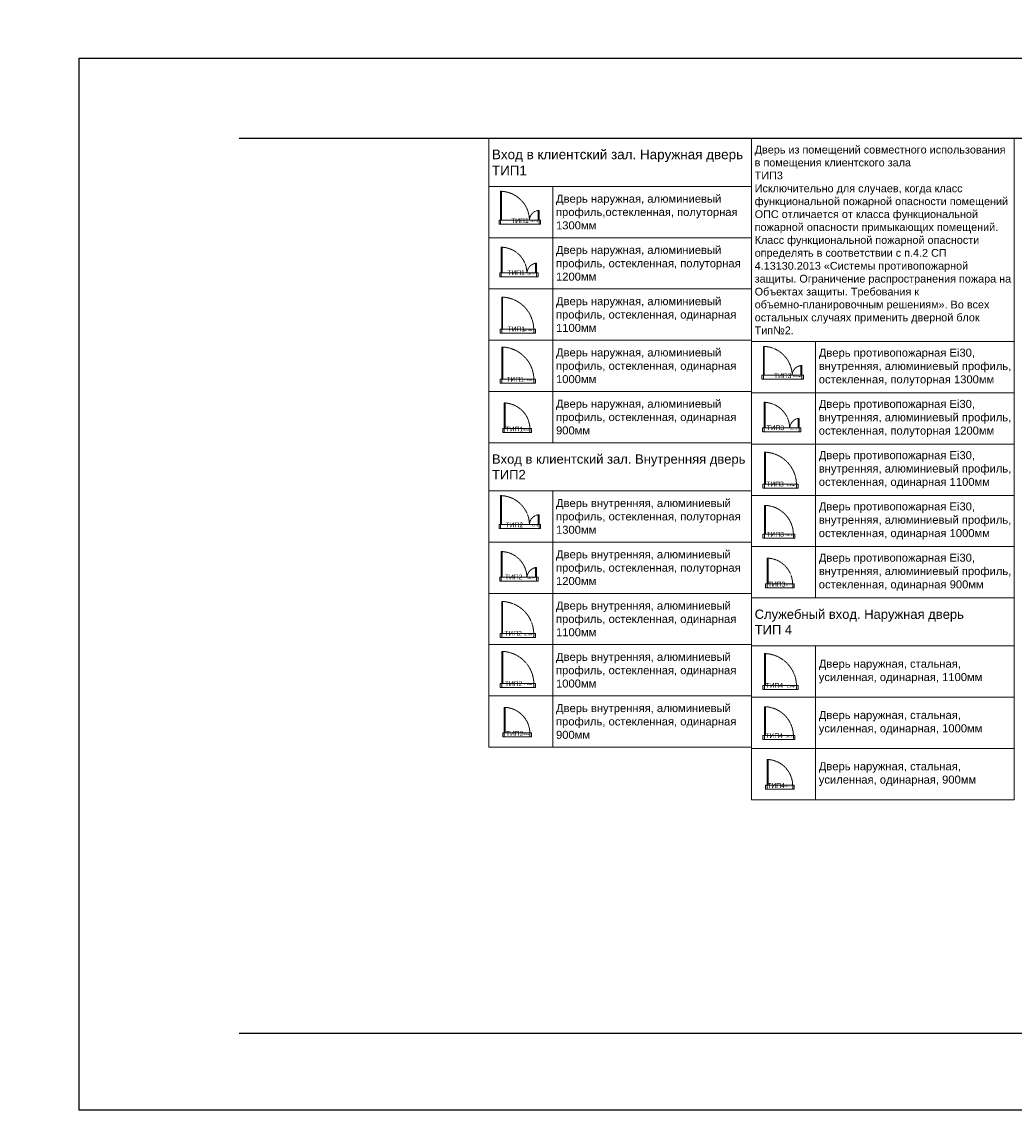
# Model space of a CAD drawing. Header units: millimetres. Extents: x -57464382 to 30606835, y -92609 to 65084.
# Tile 9 of 256: x -160188 to -129215, y -57790 to -23815. Entities that reach past the tile are written whole.
import ezdxf
from ezdxf import colors
from ezdxf.entities.mleader import LeaderData, LeaderLine
from ezdxf.math import Vec2, Vec3

# ---------------------------------------------------------------- set-up
doc = ezdxf.new("R2010")
doc.units = ezdxf.units.MM
doc.linetypes.add('( Hidden )', pattern=[0.375, 0.25, -0.125])
doc.linetypes.add('HIDDENX2', pattern=[19.05, 12.7, -6.35])
doc.layers.get('0').update_dxf_attribs({"lineweight": 0})
doc.layers.get('Defpoints').update_dxf_attribs({"color": 30})
for name, color, linetype, lineweight in [('07_АР_Размеры перегородки', 250, 'Continuous', 0), ('15_АР_Потолки', 7, 'Continuous', 9), ('18_АР_Двери', 250, 'Continuous', 0)]:
    doc.layers.add(name, color=color, linetype=linetype, lineweight=lineweight)
doc.layers.add('30_ДВЕРИ ТИП1', color=7, linetype='Continuous', true_color=0xf50a0a)
doc.styles.add('_ТЕКСТОВЫЙ', font='arial.ttf', dxfattribs={"width": 0.8})
doc.styles.add('_ТЕКСТОВЫЙ АННОТАТИЫНЫЙ', font='arial.ttf', dxfattribs={"width": 0.8})
doc.styles.add('HVAC_AEP', font='arial.ttf')
doc.styles.get("Standard").update_dxf_attribs({"font": 'arial.ttf'})

# ---------------------------------------------------------------- blocks, each defined once
blk = doc.blocks.new('*T202')
at = {"color": 0, "linetype": 'ByBlock', "lineweight": -2, "transparency": 16777216}
for p, q in [((0, 0), (8200, 0)), ((0, 0), (0, -9500)), ((8200, 0), (8200, -9500)), ((0, -1500), (8200, -1500)), ((2000, -1500), (2000, -9500)), ((0, -3100), (8200, -3100)), ((0, -4700), (8200, -4700)), ((0, -6300), (8200, -6300)), ((0, -7900), (8200, -7900)), ((0, -9500), (8200, -9500))]:
    blk.add_line(p, q, dxfattribs=at)
at = {"color": 0, "lineweight": 15, "transparency": 16777216, "attachment_point": 4, "style": 'HVAC_AEP'}
for s, insert, char_height, width in [('Вход в клиентский зал. Наружная дверь^JТИП1', (100, -750), 300, 8000), ('Дверь наружная, алюминиевый профиль,остекленная, полуторная 1300мм', (2100, -2300), 250, 6000), ('Дверь наружная, алюминиевый профиль, остекленная, полуторная 1200мм', (2100, -3900), 250, 6000), ('Дверь наружная, алюминиевый профиль, остекленная, одинарная 1100мм', (2100, -5500), 250, 6000), ('Дверь наружная, алюминиевый профиль, остекленная, одинарная 1000мм', (2100, -7100), 250, 6000), ('Дверь наружная, алюминиевый профиль, остекленная, одинарная 900мм', (2100, -8700), 250, 6000)]:
    blk.add_mtext(s, dxfattribs=dict(at, insert=insert, char_height=char_height, width=width))
blk = doc.blocks.new('*U234')
at = {"layer": '15_АР_Потолки', "color": 7, "linetype": '( Hidden )', "lineweight": 5, "ltscale": 5}
blk.add_lwpolyline([(1100, 0), (0, 0), (0, -125), (1100, -125)], close=True, dxfattribs=at)
at = {"layer": '18_АР_Двери'}
for points in [[(50, 0), (50, 1000), (80, 1000), (80, 0), (50, 0)], [(0, 0), (50, 0), (50, -125), (0, -125)], [(1050, 0), (1100, 0), (1100, -125), (1050, -125)]]:
    blk.add_lwpolyline(points, close=True, dxfattribs=at)
at = {"layer": '18_АР_Двери', "linetype": '( Hidden )', "lineweight": 0, "ltscale": 5}
blk.add_arc((28, -21), 1022, 1.1689, 87.0861, dxfattribs=at)
at = {"color": 12, "true_color": 0xdf0c0c, "flags": 4}
blk.add_attdef('Номер', (535, -68), '', height=150, dxfattribs=at)
at = {"layer": '18_АР_Двери', "insert": (751, -8), "char_height": 45, "attachment_point": 1}
blk.add_mtext_dynamic_manual_height_columns('{\\C7;1100 мм}', width=263.19, gutter_width=12.5, heights=[0], dxfattribs=at)
blk = doc.blocks.new('*U237')
at = {"layer": '15_АР_Потолки', "color": 7, "linetype": '( Hidden )', "lineweight": 5, "ltscale": 5}
blk.add_lwpolyline([(1300, 0), (0, 0), (0, -125), (1300, -125)], close=True, dxfattribs=at)
at = {"layer": '18_АР_Двери'}
for points in [[(50, 0), (50, 900), (80, 900), (80, 0), (50, 0)], [(0, 0), (50, 0), (50, -125), (0, -125)], [(1220, 0), (1220, 300), (1250, 300), (1250, 0), (1220, 0)], [(1250, 0), (1300, 0), (1300, -125), (1250, -125)]]:
    blk.add_lwpolyline(points, close=True, dxfattribs=at)
at = {"layer": '18_АР_Двери', "linetype": '( Hidden )', "lineweight": 0, "ltscale": 5}
for centre, radius, start, end in [((30, -19), 920, 1.1762, 86.8818), ((1267, -14), 318, 98.5905, 177.435)]:
    blk.add_arc(centre, radius, start, end, dxfattribs=at)
at = {"color": 12, "true_color": 0xdf0c0c, "flags": 4}
blk.add_attdef('Номер', (535, -68), '', height=150, dxfattribs=at)
at = {"layer": '18_АР_Двери', "insert": (982, -10), "char_height": 45, "attachment_point": 1}
blk.add_mtext_dynamic_manual_height_columns('{\\C7;1300 мм}', width=263.19, gutter_width=12.5, heights=[0], dxfattribs=at)
blk = doc.blocks.new('*U236')
at = {"layer": '15_АР_Потолки', "color": 7, "linetype": '( Hidden )', "lineweight": 5, "ltscale": 5}
blk.add_lwpolyline([(900, 0), (0, 0), (0, -125), (900, -125)], close=True, dxfattribs=at)
at = {"layer": '18_АР_Двери'}
for points in [[(50, 0), (50, 800), (80, 800), (80, 0), (50, 0)], [(0, 0), (50, 0), (50, -125), (0, -125)], [(850, 0), (900, 0), (900, -125), (850, -125)]]:
    blk.add_lwpolyline(points, close=True, dxfattribs=at)
at = {"layer": '18_АР_Двери', "linetype": '( Hidden )', "lineweight": 0, "ltscale": 5}
blk.add_arc((27, -22), 823, 1.5144, 86.3333, dxfattribs=at)
at = {"color": 12, "true_color": 0xdf0c0c, "flags": 4}
blk.add_attdef('Номер', (535, -68), '', height=150, dxfattribs=at)
at = {"layer": '18_АР_Двери', "insert": (616, -16), "char_height": 45, "attachment_point": 1}
blk.add_mtext_dynamic_manual_height_columns('{\\C7;900 мм}', width=222.89, gutter_width=12.5, heights=[0], dxfattribs=at)
blk = doc.blocks.new('*U233')
at = {"layer": '15_АР_Потолки', "color": 7, "linetype": '( Hidden )', "lineweight": 5, "ltscale": 5}
blk.add_lwpolyline([(1200, 0), (0, 0), (0, -125), (1200, -125)], close=True, dxfattribs=at)
at = {"layer": '18_АР_Двери'}
for points in [[(50, 0), (50, 800), (80, 800), (80, 0), (50, 0)], [(0, 0), (50, 0), (50, -125), (0, -125)], [(1120, 0), (1120, 300), (1150, 300), (1150, 0), (1120, 0)], [(1150, 0), (1200, 0), (1200, -125), (1150, -125)]]:
    blk.add_lwpolyline(points, close=True, dxfattribs=at)
at = {"layer": '18_АР_Двери', "linetype": '( Hidden )', "lineweight": 0, "ltscale": 5}
for centre, radius, start, end in [((32, -17), 818, 1.1882, 86.6224), ((1186, -31), 337, 101.2408, 174.7848)]:
    blk.add_arc(centre, radius, start, end, dxfattribs=at)
at = {"color": 12, "true_color": 0xdf0c0c, "flags": 4}
blk.add_attdef('Номер', (535, -68), '', height=150, dxfattribs=at)
at = {"layer": '18_АР_Двери', "insert": (854, -8), "char_height": 45, "attachment_point": 1}
blk.add_mtext_dynamic_manual_height_columns('{\\C7;1200 мм}', width=263.19, gutter_width=12.5, heights=[0], dxfattribs=at)
blk = doc.blocks.new('*T203')
at = {"color": 0, "linetype": 'ByBlock', "lineweight": -2, "transparency": 16777216}
for p, q in [((0, 0), (8200, 0)), ((0, 0), (0, -9501)), ((8200, 0), (8200, -9501)), ((0, -1501), (8200, -1501)), ((2000, -1501), (2000, -9501)), ((0, -3101), (8200, -3101)), ((0, -4701), (8200, -4701)), ((0, -6301), (8200, -6301)), ((0, -7901), (8200, -7901)), ((0, -9501), (8200, -9501))]:
    blk.add_line(p, q, dxfattribs=at)
at = {"color": 0, "lineweight": 15, "transparency": 16777216, "attachment_point": 4, "style": 'HVAC_AEP'}
for s, insert, char_height, width in [('Вход в клиентский зал. Внутренняя дверь^JТИП2', (100, -751), 290, 8000), ('Дверь внутренняя, алюминиевый профиль, остекленная, полуторная 1300мм', (2100, -2301), 250, 6000), ('Дверь внутренняя, алюминиевый профиль, остекленная, полуторная 1200мм', (2100, -3901), 250, 6000), ('Дверь внутренняя, алюминиевый профиль, остекленная, одинарная 1100мм', (2100, -5501), 250, 6000), ('Дверь внутренняя, алюминиевый профиль, остекленная, одинарная 1000мм', (2100, -7101), 250, 6000), ('Дверь внутренняя, алюминиевый профиль, остекленная, одинарная 900мм', (2100, -8701), 250, 6000)]:
    blk.add_mtext(s, dxfattribs=dict(at, insert=insert, char_height=char_height, width=width))
blk = doc.blocks.new('*T204')
at = {"color": 0, "linetype": 'ByBlock', "lineweight": -2, "transparency": 16777216}
for p, q in [((0, 0), (8200, 0)), ((0, 0), (0, -14342)), ((8200, 0), (8200, -14342)), ((0, -6342), (8200, -6342)), ((2000, -6342), (2000, -14342)), ((0, -7942), (8200, -7942)), ((0, -9542), (8200, -9542)), ((0, -11142), (8200, -11142)), ((0, -12742), (8200, -12742)), ((0, -14342), (8200, -14342))]:
    blk.add_line(p, q, dxfattribs=at)
at = {"color": 0, "lineweight": 15, "transparency": 16777216, "attachment_point": 4, "style": 'HVAC_AEP'}
for s, insert, char_height, width in [('{\\H0.83333x;\\C256;Дверь из помещений совместного использования в помещения клиентского зала \\PТИП3\\P\\C10;Исключительно для случаев, когда класс функциональной пожарной опасности помещений ОПС отличается от класса функциональной пожарной опасности примыкающих помещений. Класс функциональной пожарной опасности определять в соответствии с п.4.2 СП 4.13130.2013 «Системы противопожарной защиты. Ограничение распространения пожара на Объектах защиты. Требования к объемно-планировочным решениям». Во всех остальных случаях применить дверной блок Тип№2.}', (100, -3171), 290, 8000), ('Дверь{\\C256; противопожарная Ei30, } внутренняя, алюминиевый профиль, остекленная, полуторная 1300мм', (2100, -7142), 250, 6000), ('Дверь{\\C256; противопожарная Ei30, }  внутренняя, алюминиевый профиль, остекленная, полуторная 1200мм', (2100, -8742), 250, 6000), ('Дверь{\\C256; противопожарная Ei30, }  внутренняя, алюминиевый профиль, остекленная, одинарная 1100мм', (2100, -10342), 250, 6000), ('Дверь{\\C256; противопожарная Ei30, }  внутренняя, алюминиевый профиль, остекленная, одинарная 1000мм', (2100, -11942), 250, 6000), ('Дверь{\\C256; противопожарная Ei30, }  внутренняя, алюминиевый профиль, остекленная, одинарная 900мм', (2100, -13542), 250, 6000)]:
    blk.add_mtext(s, dxfattribs=dict(at, insert=insert, char_height=char_height, width=width))
blk = doc.blocks.new('*U235')
at = {"layer": '15_АР_Потолки', "color": 7, "linetype": '( Hidden )', "lineweight": 5, "ltscale": 5}
blk.add_lwpolyline([(1000, 0), (0, 0), (0, -125), (1000, -125)], close=True, dxfattribs=at)
at = {"layer": '18_АР_Двери'}
for points in [[(50, 0), (50, 900), (80, 900), (80, 0), (50, 0)], [(0, 0), (50, 0), (50, -125), (0, -125)], [(950, 0), (1000, 0), (1000, -125), (950, -125)]]:
    blk.add_lwpolyline(points, close=True, dxfattribs=at)
at = {"layer": '18_АР_Двери', "linetype": '( Hidden )', "lineweight": 0, "ltscale": 5}
blk.add_arc((30, -19), 920, 1.1762, 86.8818, dxfattribs=at)
at = {"color": 12, "true_color": 0xdf0c0c, "flags": 4}
blk.add_attdef('Номер', (535, -68), '', height=150, dxfattribs=at)
at = {"layer": '18_АР_Двери', "insert": (699, -10), "char_height": 45, "attachment_point": 1}
blk.add_mtext_dynamic_manual_height_columns('{\\C7;1000 мм}', width=263.19, gutter_width=12.5, heights=[0], dxfattribs=at)
blk = doc.blocks.new('*T205')
at = {"color": 0, "linetype": 'ByBlock', "lineweight": -2, "transparency": 16777216}
for p, q in [((0, 0), (8200, 0)), ((0, 0), (0, -6301)), ((8200, 0), (8200, -6301)), ((0, -1501), (8200, -1501)), ((2000, -1501), (2000, -6301)), ((0, -3101), (8200, -3101)), ((0, -4701), (8200, -4701)), ((0, -6301), (8200, -6301))]:
    blk.add_line(p, q, dxfattribs=at)
at = {"color": 0, "lineweight": 15, "transparency": 16777216, "attachment_point": 4, "style": 'HVAC_AEP'}
for s, insert, char_height, width in [('Служебный вход. Наружная дверь^JТИП 4', (100, -751), 290, 8000), ('Дверь наружная, стальная, усиленная, одинарная, 1100мм', (2100, -2301), 250, 6000), ('Дверь наружная, стальная, усиленная, одинарная, 1000мм', (2100, -3901), 250, 6000), ('Дверь наружная, стальная, усиленная, одинарная, 900мм', (2100, -5501), 250, 6000)]:
    blk.add_mtext(s, dxfattribs=dict(at, insert=insert, char_height=char_height, width=width))
blk = doc.blocks.new('_Dot')
at = {"color": 0, "linetype": 'ByBlock', "lineweight": -2}
blk.add_line((-0.5, 0), (-1, 0), dxfattribs=at)
at = {"color": 0, "linetype": 'ByBlock', "const_width": 0.5}
blk.add_lwpolyline([(-0.25, 0, 1), (0.25, 0, 1)], format="xyb", close=True, dxfattribs=at)

msp = doc.modelspace()

# ---------------------------------------------------------------- linework, layer by layer
at = {"layer": 'Defpoints', "color": 1}
msp.add_lwpolyline([(-158394.8, -24951.8), (39622.9, -24951.8), (39622.9, -57789.5), (-158394.8, -57789.5)], close=True, dxfattribs=at)
at = {"layer": 'Defpoints'}
for points in [[(39622.9, -27455.1), (-153407.1, -27455.1)], [(39622.9, -55394.4), (-153407.1, -55394.4)]]:
    msp.add_lwpolyline(points, dxfattribs=at)

# ---------------------------------------------------------------- block references
for name, p in [('*T202', (-145614.5, -27455.1)), ('*T204', (-137414.5, -27455.1)), ('*T203', (-145614.5, -36955.1)), ('*T205', (-137414.5, -41797.5))]:
    msp.add_blockref(name, p)
at = {"layer": '30_ДВЕРИ ТИП1', "color": 0, "lineweight": 35}
ref = msp.add_blockref('*U237', (-145294, -30005.5, 0), dxfattribs=at)
ref.add_attrib('Номер', 'ТИП1', (-144914, -30095.2, 0), dxfattribs={"height": 150})
ref = msp.add_blockref('*U233', (-145272.5, -31651.8, 0), dxfattribs=at)
ref.add_attrib('Номер', 'ТИП1', (-145035, -31719.7, 0), dxfattribs={"height": 150})
ref = msp.add_blockref('*U234', (-145259.7, -33409.5, 0), dxfattribs=at)
ref.add_attrib('Номер', 'ТИП1', (-145023.4, -33477.4, 0), dxfattribs={"height": 150})
ref = msp.add_blockref('*U234', (-145256.4, -34968.2, 0), dxfattribs=at)
ref.add_attrib('Номер', 'ТИП1', (-145063.3, -35049.5, 0), dxfattribs={"height": 150})
ref = msp.add_blockref('*U237', (-137094, -34846.6, 0), dxfattribs=at)
ref.add_attrib('Номер', 'ТИП3', (-136714, -34936.4, 0), dxfattribs={"height": 150})
ref = msp.add_blockref('*U236', (-145178.9, -36514, 0), dxfattribs=at)
ref.add_attrib('Номер', 'ТИП1', (-145087.6, -36602.8, 0), dxfattribs={"height": 150})
ref = msp.add_blockref('*U233', (-137072.5, -36493, 0), dxfattribs=at)
ref.add_attrib('Номер', 'ТИП3', (-136944.1, -36560.8, 0), dxfattribs={"height": 150})
ref = msp.add_blockref('*U234', (-137059.7, -38250.7, 0), dxfattribs=at)
ref.add_attrib('Номер', 'ТИП3', (-136952, -38318.5, 0), dxfattribs={"height": 150})
ref = msp.add_blockref('*U237', (-145294, -39505.5, 0), dxfattribs=at)
ref.add_attrib('Номер', 'ТИП2', (-145089.2, -39595.2, 0), dxfattribs={"height": 150})
ref = msp.add_blockref('*U235', (-137056.4, -39809.3, 0), dxfattribs=at)
ref.add_attrib('Номер', 'ТИП3', (-136949.3, -39888.8, 0), dxfattribs={"height": 150})
ref = msp.add_blockref('*U233', (-145272.5, -41151.8, 0), dxfattribs=at)
ref.add_attrib('Номер', 'ТИП2', (-145109.6, -41219.7, 0), dxfattribs={"height": 150})
ref = msp.add_blockref('*U236', (-136978.9, -41355.1, 0), dxfattribs=at)
ref.add_attrib('Номер', 'ТИП3', (-136904.7, -41443.9, 0), dxfattribs={"height": 150})
ref = msp.add_blockref('*U234', (-145259.7, -42909.5, 0), dxfattribs=at)
ref.add_attrib('Номер', 'ТИП2', (-145126.4, -42977.4, 0), dxfattribs={"height": 150})
ref = msp.add_blockref('*U234', (-145256.4, -44468.2, 0), dxfattribs=at)
ref.add_attrib('Номер', 'ТИП2', (-145111.8, -44549.5, 0), dxfattribs={"height": 150})
ref = msp.add_blockref('*U234', (-137059.7, -44535.9, 0), dxfattribs=at)
ref.add_attrib('Номер', 'ТИП4', (-136975.9, -44603.7, 0), dxfattribs={"height": 150})
ref = msp.add_blockref('*U236', (-145178.9, -46014, 0), dxfattribs=at)
ref.add_attrib('Номер', 'ТИП2', (-145079.7, -46102.8, 0), dxfattribs={"height": 150})
ref = msp.add_blockref('*U235', (-137056.4, -46094.6, 0), dxfattribs=at)
ref.add_attrib('Номер', 'ТИП4', (-136980.2, -46174, 0), dxfattribs={"height": 150})
ref = msp.add_blockref('*U236', (-136978.9, -47640.4, 0), dxfattribs=at)
ref.add_attrib('Номер', 'ТИП4', (-136920.5, -47729.1, 0), dxfattribs={"height": 150})

# ---------------------------------------------------------------- leaders
at = {"color": 162, "linetype": 'HIDDENX2', "lineweight": 30, "ltscale": 15, "true_color": 0x002eb8}
ml = msp.add_multileader_mtext('Standard', dxfattribs=at)
ml.set_content('\\pxi-3,l4,t4;Модуль Тип 1.1', color=(0, 46, 184), style='_ТЕКСТОВЫЙ')
ml.set_leader_properties(lineweight=0)
ml.set_arrow_properties(name='DOT')
ml.build(insert=Vec2(0, 0))
ml.multileader.update_dxf_attribs({"text_left_attachment_type": 6, "text_right_attachment_type": 6, "dogleg_length": 0.36, "arrow_head_size": 50, "scale": 100})
ctx = ml.context
ctx.base_point, ctx.scale, ctx.char_height, ctx.arrow_head_size, ctx.landing_gap_size, ctx.plane_origin = Vec3(65996.7, -36931.4), 100, 250, 50, 100, Vec3(52171.1, -31780.7)
ctx.left_attachment, ctx.right_attachment, ctx.text_align_type, ctx.attachment_type = 6, 6, 1, 2
notes = []
notes.append((ctx, [(0, (0, 0, 0), (0, 0), (1, 0), 1, [])]))
ctx.mtext.insert, ctx.mtext.width, ctx.mtext.defined_height, ctx.mtext.alignment, ctx.mtext.flow_direction = Vec3(67071.2, -36607.9), 6846.369, 600.4, 2, 5
ml = msp.add_multileader_mtext('Standard', dxfattribs=at)
ml.set_content('\\pxi-3,l4,t4;Модуль Тип 1.2', color=(0, 46, 184), style='_ТЕКСТОВЫЙ')
ml.set_leader_properties(lineweight=0)
ml.set_arrow_properties(name='DOT')
ml.build(insert=Vec2(0, 0))
ml.multileader.update_dxf_attribs({"text_left_attachment_type": 6, "text_right_attachment_type": 6, "dogleg_length": 0.36, "arrow_head_size": 50, "scale": 100})
ctx = ml.context
ctx.base_point, ctx.scale, ctx.char_height, ctx.arrow_head_size, ctx.landing_gap_size, ctx.plane_origin = Vec3(65992.3, -39013.3), 100, 250, 50, 100, Vec3(52166.7, -33862.6)
ctx.left_attachment, ctx.right_attachment, ctx.text_align_type, ctx.attachment_type = 6, 6, 1, 2
notes.append((ctx, [(0, (0, 0, 0), (0, 0), (1, 0), 1, [])]))
ctx.mtext.insert, ctx.mtext.width, ctx.mtext.defined_height, ctx.mtext.alignment, ctx.mtext.flow_direction = Vec3(67085.1, -38689.8), 6846.369, 600.4, 2, 5
at = {"layer": '07_АР_Размеры перегородки', "lineweight": 18}
ml = msp.add_multileader_mtext('Standard', dxfattribs=at)
ml.set_content('{\\LРазвертка  1 - 4}', color=256, style='_ТЕКСТОВЫЙ АННОТАТИЫНЫЙ')
ml.set_leader_properties(lineweight=0)
ml.build(insert=Vec2(0, 0))
ml.multileader.update_dxf_attribs({"text_left_attachment_type": 6, "text_right_attachment_type": 6, "dogleg_length": 11.7, "arrow_head_size": 100, "scale": 100})
ctx = ml.context
ctx.base_point, ctx.scale, ctx.char_height, ctx.arrow_head_size, ctx.landing_gap_size, ctx.plane_origin = Vec3(173952.8, -48813), 100, 250, 100, 100, Vec3(147297.2, -44587.9)
ctx.left_attachment, ctx.right_attachment, ctx.text_align_type = 6, 6, 2
notes.append((ctx, [(0, (0, 0, 0), (0, 0), (1, 0), 1, [])]))
ctx.mtext.insert, ctx.mtext.width, ctx.mtext.alignment, ctx.mtext.flow_direction = Vec3(176469.5, -48429.7), 576408.517, 3, 5
ml = msp.add_multileader_mtext('Standard', dxfattribs=at)
ml.set_content('{\\LРазвертка  5 - 8}', color=256, style='_ТЕКСТОВЫЙ АННОТАТИЫНЫЙ')
ml.set_leader_properties(lineweight=0)
ml.build(insert=Vec2(0, 0))
ml.multileader.update_dxf_attribs({"text_left_attachment_type": 6, "text_right_attachment_type": 6, "dogleg_length": 11.7, "arrow_head_size": 100, "scale": 100})
ctx = ml.context
ctx.base_point, ctx.scale, ctx.char_height, ctx.arrow_head_size, ctx.landing_gap_size, ctx.plane_origin = Vec3(186285.6, -48881.1), 100, 250, 100, 100, Vec3(159630, -44656)
ctx.left_attachment, ctx.right_attachment, ctx.text_align_type = 6, 6, 2
notes.append((ctx, [(0, (0, 0, 0), (0, 0), (1, 0), 1, [])]))
ctx.mtext.insert, ctx.mtext.width, ctx.mtext.alignment, ctx.mtext.flow_direction = Vec3(188803.7, -48497.8), 576408.517, 3, 5
ml = msp.add_multileader_mtext('Standard', dxfattribs=at)
ml.set_content('{\\LРазвертка  9 - 12}', color=256, style='_ТЕКСТОВЫЙ АННОТАТИЫНЫЙ')
ml.set_leader_properties(lineweight=0)
ml.build(insert=Vec2(0, 0))
ml.multileader.update_dxf_attribs({"text_left_attachment_type": 6, "text_right_attachment_type": 6, "dogleg_length": 11.7, "arrow_head_size": 100, "scale": 100})
ctx = ml.context
ctx.base_point, ctx.scale, ctx.char_height, ctx.arrow_head_size, ctx.landing_gap_size, ctx.plane_origin = Vec3(204505.9, -48881.1), 100, 250, 100, 100, Vec3(172578, -44656)
ctx.left_attachment, ctx.right_attachment, ctx.text_align_type = 6, 6, 2
notes.append((ctx, [(0, (0, 0, 0), (0, 0), (1, 0), 1, [])]))
ctx.mtext.insert, ctx.mtext.width, ctx.mtext.alignment, ctx.mtext.flow_direction = Vec3(207207.6, -48497.8), 576408.517, 3, 5
for ctx, leaders in notes:
    for number, flags, end, landing, length, lines in leaders:
        leader = LeaderData()
        leader.index, (leader.has_last_leader_line, leader.has_dogleg_vector, leader.attachment_direction) = number, flags
        leader.last_leader_point, leader.dogleg_vector, leader.dogleg_length = Vec3(end), Vec3(landing), length
        for number, points, colour, breaks in lines:
            line = LeaderLine()
            line.index, line.vertices, line.color, line.breaks = number, Vec3.list(points), colors.encode_raw_color(colour), breaks
            leader.lines.append(line)
        ctx.leaders.append(leader)

doc.saveas('drawing.dxf')
